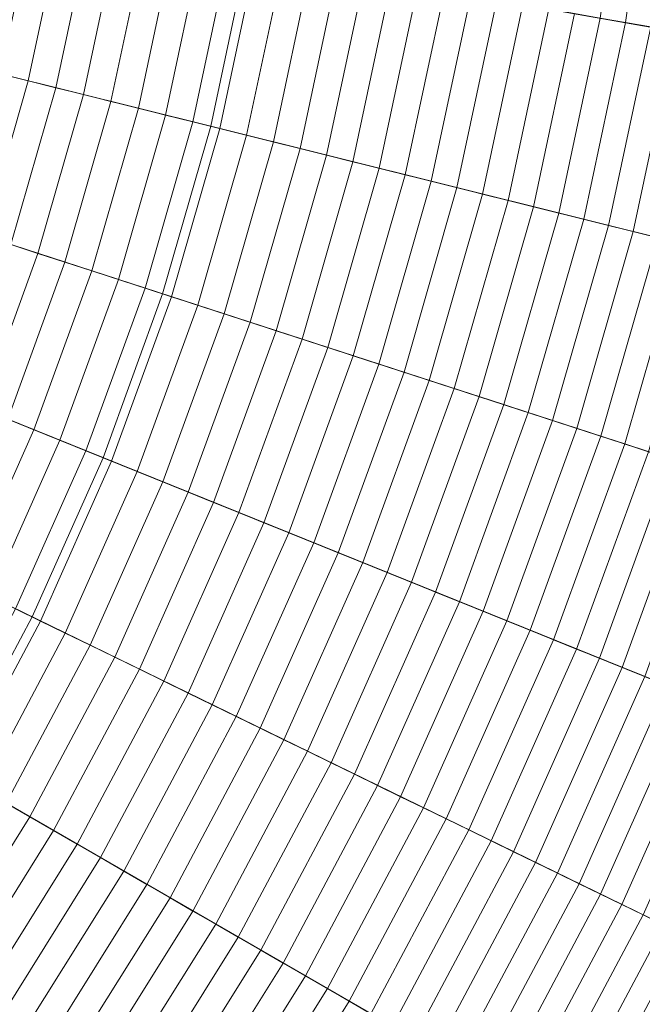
# Model space of a CAD drawing. Header units: centimetres. Extents: x -21.9 to 23.1, y -23 to 22.
# Tile 81 of 191: x 11.4 to 14.4, y -7.7 to -2.9. Entities that reach past the tile are written whole.
import ezdxf

# ---------------------------------------------------------------- set-up
doc = ezdxf.new("R2010")
doc.units = ezdxf.units.CM
doc.header["$LTSCALE"] = 2.54
doc.layers.add('Lucido design-1', color=7, linetype='Continuous')

# ---------------------------------------------------------------- blocks, each defined once
blk = doc.blocks.new('Gruppo-2-1')
at = {"color": 5, "linetype": 'Continuous', "lineweight": 9}
for points in [[(10.4308, -2.2465, -940.4271), (10.528, -1.5553, -940.4271), (22.5647, -2.8204, -940.4271), (22.3499, -4.3481, -940.4271)], [(10.4308, -2.2465, -940.4271), (10.528, -1.5553, -940.4271), (22.5647, -2.8204, -940.4271), (22.3499, -4.3481, -940.4271)], [(22.7311, -4.4153, -1001.3271), (22.9496, -2.8608, -1001.3271), (12.6165, -1.7748, -1001.3271), (12.4989, -2.6111, -1001.3271)], [(12.4989, -2.6111, -1010.9271), (12.6165, -1.7748, -1010.9271), (22.1552, -2.7774, -1010.9271), (21.9445, -4.2766, -1010.9271)], [(22.3499, -4.3481, -1001.3271), (22.5647, -2.8204, -1001.3271), (12.6165, -1.7748, -1001.3271), (12.4989, -2.6111, -1001.3271)], [(14.3325, -2.9345, -934.0776), (14.4681, -1.9694, -934.0776), (14.3439, -1.9564, -934.1512), (14.2095, -2.9128, -934.1512)], [(14.4547, -2.956, -934.0026), (14.5916, -1.9824, -934.0026), (14.4681, -1.9694, -934.0776), (14.3325, -2.9345, -934.0776)], [(10.2857, -2.9292, -940.4271), (10.4308, -2.2465, -940.4271), (22.3499, -4.3481, -940.4271), (22.0292, -5.8572, -940.4271)], [(12.3233, -3.4373, -1003.3271), (12.4989, -2.6111, -1003.3271), (10.4308, -2.2465, -1003.3271), (10.2857, -2.9292, -1003.3271)], [(10.2857, -2.9292, -940.4271), (10.4308, -2.2465, -940.4271), (22.3499, -4.3481, -940.4271), (22.0292, -5.8572, -940.4271)], [(11.3056, -3.1835, -935.3642), (11.4659, -2.429, -935.3642), (11.329, -2.4049, -935.4055), (11.1707, -3.1499, -935.4055)], [(11.44, -3.217, -935.3213), (11.6024, -2.4531, -935.3213), (11.4659, -2.429, -935.3642), (11.3056, -3.1835, -935.3642)], [(11.5739, -3.2504, -935.277), (11.7383, -2.477, -935.277), (11.6024, -2.4531, -935.3213), (11.44, -3.217, -935.3213)], [(11.7074, -3.2837, -935.2311), (11.8738, -2.5009, -935.2311), (11.7383, -2.477, -935.277), (11.5739, -3.2504, -935.277)], [(11.8404, -3.3168, -935.1837), (12.0088, -2.5247, -935.1837), (11.8738, -2.5009, -935.2311), (11.7074, -3.2837, -935.2311)], [(11.9729, -3.3499, -935.1347), (12.1432, -2.5484, -935.1347), (12.0088, -2.5247, -935.1837), (11.8404, -3.3168, -935.1837)], [(12.1048, -3.3828, -935.0843), (12.2771, -2.572, -935.0843), (12.1432, -2.5484, -935.1347), (11.9729, -3.3499, -935.1347)], [(12.2361, -3.4155, -935.0324), (12.4104, -2.5955, -935.0324), (12.2771, -2.572, -935.0843), (12.1048, -3.3828, -935.0843)], [(12.367, -3.4481, -934.9789), (12.5432, -2.6189, -934.9789), (12.4104, -2.5955, -935.0324), (12.2361, -3.4155, -935.0324)], [(22.4047, -5.9508, -1001.3271), (22.7311, -4.4153, -1001.3271), (12.4989, -2.6111, -1001.3271), (12.3233, -3.4373, -1001.3271)], [(12.3233, -3.4373, -1010.9271), (12.4989, -2.6111, -1010.9271), (21.9445, -4.2766, -1010.9271), (21.6297, -5.7576, -1010.9271)], [(12.3233, -3.4373, -1001.3271), (12.4989, -2.6111, -1001.3271), (12.4989, -2.6111, -1010.9271), (12.3233, -3.4373, -1010.9271)], [(12.3233, -3.4373, -1001.3271), (12.4989, -2.6111, -1001.3271), (12.4989, -2.6111, -1003.3271), (12.3233, -3.4373, -1003.3271)], [(22.0292, -5.8572, -1001.3271), (22.3499, -4.3481, -1001.3271), (12.4989, -2.6111, -1001.3271), (12.3233, -3.4373, -1001.3271)], [(12.4972, -3.4806, -934.924), (12.6754, -2.6423, -934.924), (12.5432, -2.6189, -934.9789), (12.367, -3.4481, -934.9789)], [(12.6268, -3.5129, -934.8676), (12.8069, -2.6655, -934.8676), (12.6754, -2.6423, -934.924), (12.4972, -3.4806, -934.924)], [(12.7558, -3.5451, -934.8097), (12.9379, -2.6885, -934.8097), (12.8069, -2.6655, -934.8676), (12.6268, -3.5129, -934.8676)], [(12.8842, -3.5771, -934.7503), (13.0682, -2.7115, -934.7503), (12.9379, -2.6885, -934.8097), (12.7558, -3.5451, -934.8097)], [(13.0119, -3.6089, -934.6895), (13.1978, -2.7344, -934.6895), (13.0682, -2.7115, -934.7503), (12.8842, -3.5771, -934.7503)], [(13.139, -3.6406, -934.6272), (13.3268, -2.7571, -934.6272), (13.1978, -2.7344, -934.6895), (13.0119, -3.6089, -934.6895)], [(13.2654, -3.6721, -934.5635), (13.4551, -2.7797, -934.5635), (13.3268, -2.7571, -934.6272), (13.139, -3.6406, -934.6272)], [(13.3911, -3.7035, -934.4984), (13.5827, -2.8022, -934.4984), (13.4551, -2.7797, -934.5635), (13.2654, -3.6721, -934.5635)], [(13.5161, -3.7346, -934.4318), (13.7095, -2.8246, -934.4318), (13.5827, -2.8022, -934.4984), (13.3911, -3.7035, -934.4984)], [(13.6404, -3.7656, -934.3637), (13.8357, -2.8468, -934.3637), (13.7095, -2.8246, -934.4318), (13.5161, -3.7346, -934.4318)], [(13.7639, -3.7964, -934.2943), (13.961, -2.8689, -934.2943), (13.8357, -2.8468, -934.3637), (13.6404, -3.7656, -934.3637)], [(13.8867, -3.827, -934.2235), (14.0856, -2.8909, -934.2235), (13.961, -2.8689, -934.2943), (13.7639, -3.7964, -934.2943)], [(14.0087, -3.8575, -934.1512), (14.2095, -2.9128, -934.1512), (14.0856, -2.8909, -934.2235), (13.8867, -3.827, -934.2235)], [(10.0933, -3.6002, -940.4271), (10.2857, -2.9292, -940.4271), (22.0292, -5.8572, -940.4271), (21.6039, -7.3402, -940.4271)], [(12.0905, -4.2491, -1003.3271), (12.3233, -3.4373, -1003.3271), (10.2857, -2.9292, -1003.3271), (10.0933, -3.6002, -1003.3271)], [(10.0933, -3.6002, -940.4271), (10.2857, -2.9292, -940.4271), (22.0292, -5.8572, -940.4271), (21.6039, -7.3402, -940.4271)], [(14.1299, -3.8877, -934.0776), (14.3325, -2.9345, -934.0776), (14.2095, -2.9128, -934.1512), (14.0087, -3.8575, -934.1512)], [(14.2503, -3.9177, -934.0026), (14.4547, -2.956, -934.0026), (14.3325, -2.9345, -934.0776), (14.1299, -3.8877, -934.0776)], [(14.3699, -3.9475, -933.9263), (14.5761, -2.9774, -933.9263), (14.4547, -2.956, -934.0026), (14.2503, -3.9177, -934.0026)], [(14.4887, -3.9771, -933.8485), (14.6967, -2.9987, -933.8485), (14.5761, -2.9774, -933.9263), (14.3699, -3.9475, -933.9263)], [(11.2247, -3.9678, -935.3213), (11.44, -3.217, -935.3213), (11.3056, -3.1835, -935.3642), (11.0929, -3.925, -935.3642)], [(11.356, -4.0104, -935.277), (11.5739, -3.2504, -935.277), (11.44, -3.217, -935.3213), (11.2247, -3.9678, -935.3213)], [(11.4868, -4.0529, -935.2311), (11.7074, -3.2837, -935.2311), (11.5739, -3.2504, -935.277), (11.356, -4.0104, -935.277)], [(11.6172, -4.0953, -935.1837), (11.8404, -3.3168, -935.1837), (11.7074, -3.2837, -935.2311), (11.4868, -4.0529, -935.2311)], [(11.747, -4.1375, -935.1347), (11.9729, -3.3499, -935.1347), (11.8404, -3.3168, -935.1837), (11.6172, -4.0953, -935.1837)], [(11.8763, -4.1795, -935.0843), (12.1048, -3.3828, -935.0843), (11.9729, -3.3499, -935.1347), (11.747, -4.1375, -935.1347)], [(12.0051, -4.2213, -935.0324), (12.2361, -3.4155, -935.0324), (12.1048, -3.3828, -935.0843), (11.8763, -4.1795, -935.0843)], [(12.1333, -4.263, -934.9789), (12.367, -3.4481, -934.9789), (12.2361, -3.4155, -935.0324), (12.0051, -4.2213, -935.0324)], [(21.972, -7.4598, -1001.3271), (22.4047, -5.9508, -1001.3271), (12.3233, -3.4373, -1001.3271), (12.0905, -4.2491, -1001.3271)], [(12.0905, -4.2491, -1010.9271), (12.3233, -3.4373, -1010.9271), (21.6297, -5.7576, -1010.9271), (21.2123, -7.213, -1010.9271)], [(12.0905, -4.2491, -1001.3271), (12.3233, -3.4373, -1001.3271), (12.3233, -3.4373, -1010.9271), (12.0905, -4.2491, -1010.9271)], [(12.0905, -4.2491, -1001.3271), (12.3233, -3.4373, -1001.3271), (12.3233, -3.4373, -1003.3271), (12.0905, -4.2491, -1003.3271)], [(21.6039, -7.3402, -1001.3271), (22.0292, -5.8572, -1001.3271), (12.3233, -3.4373, -1001.3271), (12.0905, -4.2491, -1001.3271)], [(12.2609, -4.3045, -934.924), (12.4972, -3.4806, -934.924), (12.367, -3.4481, -934.9789), (12.1333, -4.263, -934.9789)], [(12.388, -4.3457, -934.8676), (12.6268, -3.5129, -934.8676), (12.4972, -3.4806, -934.924), (12.2609, -4.3045, -934.924)], [(12.5144, -4.3868, -934.8097), (12.7558, -3.5451, -934.8097), (12.6268, -3.5129, -934.8676), (12.388, -4.3457, -934.8676)], [(12.6403, -4.4277, -934.7503), (12.8842, -3.5771, -934.7503), (12.7558, -3.5451, -934.8097), (12.5144, -4.3868, -934.8097)], [(12.7655, -4.4684, -934.6895), (13.0119, -3.6089, -934.6895), (12.8842, -3.5771, -934.7503), (12.6403, -4.4277, -934.7503)], [(9.8546, -4.2561, -940.4271), (10.0933, -3.6002, -940.4271), (21.6039, -7.3402, -940.4271), (21.0763, -8.7899, -940.4271)], [(11.8017, -5.0427, -1003.3271), (12.0905, -4.2491, -1003.3271), (10.0933, -3.6002, -1003.3271), (9.8546, -4.2561, -1003.3271)], [(9.8546, -4.2561, -940.4271), (10.0933, -3.6002, -940.4271), (21.6039, -7.3402, -940.4271), (21.0763, -8.7899, -940.4271)], [(12.89, -4.5089, -934.6272), (13.139, -3.6406, -934.6272), (13.0119, -3.6089, -934.6895), (12.7655, -4.4684, -934.6895)], [(13.0139, -4.5491, -934.5635), (13.2654, -3.6721, -934.5635), (13.139, -3.6406, -934.6272), (12.89, -4.5089, -934.6272)], [(13.1371, -4.5892, -934.4984), (13.3911, -3.7035, -934.4984), (13.2654, -3.6721, -934.5635), (13.0139, -4.5491, -934.5635)], [(13.2596, -4.629, -934.4318), (13.5161, -3.7346, -934.4318), (13.3911, -3.7035, -934.4984), (13.1371, -4.5892, -934.4984)], [(13.3815, -4.6685, -934.3637), (13.6404, -3.7656, -934.3637), (13.5161, -3.7346, -934.4318), (13.2596, -4.629, -934.4318)], [(13.5025, -4.7079, -934.2943), (13.7639, -3.7964, -934.2943), (13.6404, -3.7656, -934.3637), (13.3815, -4.6685, -934.3637)], [(13.6229, -4.747, -934.2235), (13.8867, -3.827, -934.2235), (13.7639, -3.7964, -934.2943), (13.5025, -4.7079, -934.2943)], [(13.7425, -4.7858, -934.1512), (14.0087, -3.8575, -934.1512), (13.8867, -3.827, -934.2235), (13.6229, -4.747, -934.2235)], [(13.8613, -4.8245, -934.0776), (14.1299, -3.8877, -934.0776), (14.0087, -3.8575, -934.1512), (13.7425, -4.7858, -934.1512)], [(13.9793, -4.8628, -934.0026), (14.2503, -3.9177, -934.0026), (14.1299, -3.8877, -934.0776), (13.8613, -4.8245, -934.0776)], [(14.0966, -4.9009, -933.9263), (14.3699, -3.9475, -933.9263), (14.2503, -3.9177, -934.0026), (13.9793, -4.8628, -934.0026)], [(14.213, -4.9387, -933.8485), (14.4887, -3.9771, -933.8485), (14.3699, -3.9475, -933.9263), (14.0966, -4.9009, -933.9263)], [(14.3286, -4.9763, -933.7694), (14.6067, -4.0066, -933.7694), (14.4887, -3.9771, -933.8485), (14.213, -4.9387, -933.8485)], [(11.2131, -4.8049, -935.2311), (11.4868, -4.0529, -935.2311), (11.356, -4.0104, -935.277), (11.0856, -4.7534, -935.277)], [(11.3402, -4.8563, -935.1837), (11.6172, -4.0953, -935.1837), (11.4868, -4.0529, -935.2311), (11.2131, -4.8049, -935.2311)], [(14.4434, -5.0136, -933.689), (14.7238, -4.0357, -933.689), (14.6067, -4.0066, -933.7694), (14.3286, -4.9763, -933.7694)], [(11.4668, -4.9074, -935.1347), (11.747, -4.1375, -935.1347), (11.6172, -4.0953, -935.1837), (11.3402, -4.8563, -935.1837)], [(11.5928, -4.9584, -935.0843), (11.8763, -4.1795, -935.0843), (11.747, -4.1375, -935.1347), (11.4668, -4.9074, -935.1347)], [(11.7184, -5.0091, -935.0324), (12.0051, -4.2213, -935.0324), (11.8763, -4.1795, -935.0843), (11.5928, -4.9584, -935.0843)], [(11.8434, -5.0596, -934.9789), (12.1333, -4.263, -934.9789), (12.0051, -4.2213, -935.0324), (11.7184, -5.0091, -935.0324)], [(9.5707, -4.8937, -940.4271), (9.8546, -4.2561, -940.4271), (21.0763, -8.7899, -940.4271), (20.4488, -10.1993, -940.4271)], [(11.4582, -5.8143, -1003.3271), (11.8017, -5.0427, -1003.3271), (9.8546, -4.2561, -1003.3271), (9.5707, -4.8937, -1003.3271)], [(9.5707, -4.8937, -940.4271), (9.8546, -4.2561, -940.4271), (21.0763, -8.7899, -940.4271), (20.4488, -10.1993, -940.4271)], [(21.4351, -8.9349, -1001.3271), (21.972, -7.4598, -1001.3271), (12.0905, -4.2491, -1001.3271), (11.8017, -5.0427, -1001.3271)], [(11.8017, -5.0427, -1010.9271), (12.0905, -4.2491, -1010.9271), (21.2123, -7.213, -1010.9271), (20.6945, -8.6357, -1010.9271)], [(11.8017, -5.0427, -1001.3271), (12.0905, -4.2491, -1001.3271), (12.0905, -4.2491, -1010.9271), (11.8017, -5.0427, -1010.9271)], [(11.8017, -5.0427, -1001.3271), (12.0905, -4.2491, -1001.3271), (12.0905, -4.2491, -1003.3271), (11.8017, -5.0427, -1003.3271)], [(21.0763, -8.7899, -1001.3271), (21.6039, -7.3402, -1001.3271), (12.0905, -4.2491, -1001.3271), (11.8017, -5.0427, -1001.3271)], [(11.9678, -5.1099, -934.924), (12.2609, -4.3045, -934.924), (12.1333, -4.263, -934.9789), (11.8434, -5.0596, -934.9789)], [(12.0917, -5.1599, -934.8676), (12.388, -4.3457, -934.8676), (12.2609, -4.3045, -934.924), (11.9678, -5.1099, -934.924)], [(12.2149, -5.2097, -934.8097), (12.5144, -4.3868, -934.8097), (12.388, -4.3457, -934.8676), (12.0917, -5.1599, -934.8676)], [(12.3376, -5.2593, -934.7503), (12.6403, -4.4277, -934.7503), (12.5144, -4.3868, -934.8097), (12.2149, -5.2097, -934.8097)], [(12.4597, -5.3086, -934.6895), (12.7655, -4.4684, -934.6895), (12.6403, -4.4277, -934.7503), (12.3376, -5.2593, -934.7503)], [(12.5811, -5.3576, -934.6272), (12.89, -4.5089, -934.6272), (12.7655, -4.4684, -934.6895), (12.4597, -5.3086, -934.6895)], [(12.7019, -5.4064, -934.5635), (13.0139, -4.5491, -934.5635), (12.89, -4.5089, -934.6272), (12.5811, -5.3576, -934.6272)], [(12.822, -5.455, -934.4984), (13.1371, -4.5892, -934.4984), (13.0139, -4.5491, -934.5635), (12.7019, -5.4064, -934.5635)], [(12.9414, -5.5032, -934.4318), (13.2596, -4.629, -934.4318), (13.1371, -4.5892, -934.4984), (12.822, -5.455, -934.4984)], [(13.0602, -5.5512, -934.3637), (13.3815, -4.6685, -934.3637), (13.2596, -4.629, -934.4318), (12.9414, -5.5032, -934.4318)], [(13.1782, -5.5989, -934.2943), (13.5025, -4.7079, -934.2943), (13.3815, -4.6685, -934.3637), (13.0602, -5.5512, -934.3637)], [(13.2956, -5.6463, -934.2235), (13.6229, -4.747, -934.2235), (13.5025, -4.7079, -934.2943), (13.1782, -5.5989, -934.2943)], [(13.4121, -5.6934, -934.1512), (13.7425, -4.7858, -934.1512), (13.6229, -4.747, -934.2235), (13.2956, -5.6463, -934.2235)], [(13.528, -5.7402, -934.0776), (13.8613, -4.8245, -934.0776), (13.7425, -4.7858, -934.1512), (13.4121, -5.6934, -934.1512)], [(11.1335, -5.6559, -935.1347), (11.4668, -4.9074, -935.1347), (11.3402, -4.8563, -935.1837), (11.0108, -5.5961, -935.1837)], [(13.6431, -5.7867, -934.0026), (13.9793, -4.8628, -934.0026), (13.8613, -4.8245, -934.0776), (13.528, -5.7402, -934.0776)], [(13.7574, -5.8329, -933.9263), (14.0966, -4.9009, -933.9263), (13.9793, -4.8628, -934.0026), (13.6431, -5.7867, -934.0026)], [(9.243, -5.51, -940.4271), (9.5707, -4.8937, -940.4271), (20.4488, -10.1993, -940.4271), (19.7245, -11.5615, -940.4271)], [(11.0617, -6.56, -1003.3271), (11.4582, -5.8143, -1003.3271), (9.5707, -4.8937, -1003.3271), (9.243, -5.51, -1003.3271)], [(9.243, -5.51, -940.4271), (9.5707, -4.8937, -940.4271), (20.4488, -10.1993, -940.4271), (19.7245, -11.5615, -940.4271)], [(11.2557, -5.7155, -935.0843), (11.5928, -4.9584, -935.0843), (11.4668, -4.9074, -935.1347), (11.1335, -5.6559, -935.1347)], [(13.8709, -5.8787, -933.8485), (14.213, -4.9387, -933.8485), (14.0966, -4.9009, -933.9263), (13.7574, -5.8329, -933.9263)], [(11.3774, -5.7749, -935.0324), (11.7184, -5.0091, -935.0324), (11.5928, -4.9584, -935.0843), (11.2557, -5.7155, -935.0843)], [(13.9836, -5.9243, -933.7694), (14.3286, -4.9763, -933.7694), (14.213, -4.9387, -933.8485), (13.8709, -5.8787, -933.8485)], [(14.0954, -5.9695, -933.689), (14.4434, -5.0136, -933.689), (14.3286, -4.9763, -933.7694), (13.9836, -5.9243, -933.7694)], [(11.4986, -5.834, -934.9789), (11.8434, -5.0596, -934.9789), (11.7184, -5.0091, -935.0324), (11.3774, -5.7749, -935.0324)], [(20.7966, -10.369, -1001.3271), (21.4351, -8.9349, -1001.3271), (11.8017, -5.0427, -1001.3271), (11.4582, -5.8143, -1001.3271)], [(11.4582, -5.8143, -1010.9271), (11.8017, -5.0427, -1010.9271), (20.6945, -8.6357, -1010.9271), (20.0787, -10.0188, -1010.9271)], [(11.4582, -5.8143, -1001.3271), (11.8017, -5.0427, -1001.3271), (11.8017, -5.0427, -1010.9271), (11.4582, -5.8143, -1010.9271)], [(11.4582, -5.8143, -1001.3271), (11.8017, -5.0427, -1001.3271), (11.8017, -5.0427, -1003.3271), (11.4582, -5.8143, -1003.3271)], [(20.4488, -10.1993, -1001.3271), (21.0763, -8.7899, -1001.3271), (11.8017, -5.0427, -1001.3271), (11.4582, -5.8143, -1001.3271)], [(14.2065, -6.0143, -933.6073), (14.5573, -5.0506, -933.6073), (14.4434, -5.0136, -933.689), (14.0954, -5.9695, -933.689)], [(14.3167, -6.0589, -933.5242), (14.6703, -5.0873, -933.5242), (14.5573, -5.0506, -933.6073), (14.2065, -6.0143, -933.6073)], [(11.6192, -5.8928, -934.924), (11.9678, -5.1099, -934.924), (11.8434, -5.0596, -934.9789), (11.4986, -5.834, -934.9789)], [(14.426, -6.103, -933.4398), (14.7825, -5.1238, -933.4398), (14.6703, -5.0873, -933.5242), (14.3167, -6.0589, -933.5242)], [(11.7393, -5.9514, -934.8676), (12.0917, -5.1599, -934.8676), (11.9678, -5.1099, -934.924), (11.6192, -5.8928, -934.924)], [(11.8588, -6.0097, -934.8097), (12.2149, -5.2097, -934.8097), (12.0917, -5.1599, -934.8676), (11.7393, -5.9514, -934.8676)], [(11.9777, -6.0677, -934.7503), (12.3376, -5.2593, -934.7503), (12.2149, -5.2097, -934.8097), (11.8588, -6.0097, -934.8097)], [(12.096, -6.1254, -934.6895), (12.4597, -5.3086, -934.6895), (12.3376, -5.2593, -934.7503), (11.9777, -6.0677, -934.7503)], [(12.2137, -6.1828, -934.6272), (12.5811, -5.3576, -934.6272), (12.4597, -5.3086, -934.6895), (12.096, -6.1254, -934.6895)], [(12.3308, -6.2399, -934.5635), (12.7019, -5.4064, -934.5635), (12.5811, -5.3576, -934.6272), (12.2137, -6.1828, -934.6272)], [(12.4472, -6.2967, -934.4984), (12.822, -5.455, -934.4984), (12.7019, -5.4064, -934.5635), (12.3308, -6.2399, -934.5635)], [(12.563, -6.3532, -934.4318), (12.9414, -5.5032, -934.4318), (12.822, -5.455, -934.4984), (12.4472, -6.2967, -934.4984)], [(8.8731, -6.1019, -940.4271), (9.243, -5.51, -940.4271), (19.7245, -11.5615, -940.4271), (18.907, -12.8698, -940.4271)], [(8.8731, -6.1019, -940.4271), (9.243, -5.51, -940.4271), (19.7245, -11.5615, -940.4271), (18.907, -12.8698, -940.4271)], [(12.6781, -6.4093, -934.3637), (13.0602, -5.5512, -934.3637), (12.9414, -5.5032, -934.4318), (12.563, -6.3532, -934.4318)], [(12.7926, -6.4651, -934.2943), (13.1782, -5.5989, -934.2943), (13.0602, -5.5512, -934.3637), (12.6781, -6.4093, -934.3637)], [(12.9063, -6.5206, -934.2235), (13.2956, -5.6463, -934.2235), (13.1782, -5.5989, -934.2943), (12.7926, -6.4651, -934.2943)], [(13.0193, -6.5757, -934.1512), (13.4121, -5.6934, -934.1512), (13.2956, -5.6463, -934.2235), (12.9063, -6.5206, -934.2235)], [(13.1316, -6.6305, -934.0776), (13.528, -5.7402, -934.0776), (13.4121, -5.6934, -934.1512), (13.0193, -6.5757, -934.1512)], [(13.2432, -6.6849, -934.0026), (13.6431, -5.7867, -934.0026), (13.528, -5.7402, -934.0776), (13.1316, -6.6305, -934.0776)], [(11.1006, -6.5825, -934.9789), (11.4986, -5.834, -934.9789), (11.3774, -5.7749, -935.0324), (10.9838, -6.5151, -935.0324)], [(20.0597, -11.755, -1001.3271), (20.7966, -10.369, -1001.3271), (11.4582, -5.8143, -1001.3271), (11.0617, -6.56, -1001.3271)], [(11.0617, -6.56, -1010.9271), (11.4582, -5.8143, -1010.9271), (20.0787, -10.0188, -1010.9271), (19.3679, -11.3556, -1010.9271)], [(11.0617, -6.56, -1001.3271), (11.4582, -5.8143, -1001.3271), (11.4582, -5.8143, -1010.9271), (11.0617, -6.56, -1010.9271)], [(11.0617, -6.56, -1001.3271), (11.4582, -5.8143, -1001.3271), (11.4582, -5.8143, -1003.3271), (11.0617, -6.56, -1003.3271)], [(19.7245, -11.5615, -1001.3271), (20.4488, -10.1993, -1001.3271), (11.4582, -5.8143, -1001.3271), (11.0617, -6.56, -1001.3271)], [(13.354, -6.7389, -933.9263), (13.7574, -5.8329, -933.9263), (13.6431, -5.7867, -934.0026), (13.2432, -6.6849, -934.0026)], [(11.2168, -6.6496, -934.924), (11.6192, -5.8928, -934.924), (11.4986, -5.834, -934.9789), (11.1006, -6.5825, -934.9789)], [(13.464, -6.7926, -933.8485), (13.8709, -5.8787, -933.8485), (13.7574, -5.8329, -933.9263), (13.354, -6.7389, -933.9263)], [(11.3325, -6.7164, -934.8676), (11.7393, -5.9514, -934.8676), (11.6192, -5.8928, -934.924), (11.2168, -6.6496, -934.924)], [(13.5732, -6.8459, -933.7694), (13.9836, -5.9243, -933.7694), (13.8709, -5.8787, -933.8485), (13.464, -6.7926, -933.8485)], [(11.4477, -6.7829, -934.8097), (11.8588, -6.0097, -934.8097), (11.7393, -5.9514, -934.8676), (11.3325, -6.7164, -934.8676)], [(13.6817, -6.8988, -933.689), (14.0954, -5.9695, -933.689), (13.9836, -5.9243, -933.7694), (13.5732, -6.8459, -933.7694)], [(11.5622, -6.849, -934.7503), (11.9777, -6.0677, -934.7503), (11.8588, -6.0097, -934.8097), (11.4477, -6.7829, -934.8097)], [(13.7893, -6.9513, -933.6073), (14.2065, -6.0143, -933.6073), (14.0954, -5.9695, -933.689), (13.6817, -6.8988, -933.689)], [(13.8962, -7.0034, -933.5242), (14.3167, -6.0589, -933.5242), (14.2065, -6.0143, -933.6073), (13.7893, -6.9513, -933.6073)], [(8.4629, -6.6666, -940.4271), (8.8731, -6.1019, -940.4271), (18.907, -12.8698, -940.4271), (18.0001, -14.118, -940.4271)], [(8.4629, -6.6666, -940.4271), (8.8731, -6.1019, -940.4271), (18.907, -12.8698, -940.4271), (18.0001, -14.118, -940.4271)], [(11.6763, -6.9148, -934.6895), (12.096, -6.1254, -934.6895), (11.9777, -6.0677, -934.7503), (11.5622, -6.849, -934.7503)], [(14.0022, -7.0551, -933.4398), (14.426, -6.103, -933.4398), (14.3167, -6.0589, -933.5242), (13.8962, -7.0034, -933.5242)], [(14.1073, -7.1064, -933.3541), (14.5345, -6.1469, -933.3541), (14.426, -6.103, -933.4398), (14.0022, -7.0551, -933.4398)], [(11.7897, -6.9803, -934.6272), (12.2137, -6.1828, -934.6272), (12.096, -6.1254, -934.6895), (11.6763, -6.9148, -934.6895)], [(14.2116, -7.1572, -933.2671), (14.6421, -6.1903, -933.2671), (14.5345, -6.1469, -933.3541), (14.1073, -7.1064, -933.3541)], [(11.9025, -7.0454, -934.5635), (12.3308, -6.2399, -934.5635), (12.2137, -6.1828, -934.6272), (11.7897, -6.9803, -934.6272)], [(14.315, -7.2077, -933.1788), (14.7488, -6.2334, -933.1788), (14.6421, -6.1903, -933.2671), (14.2116, -7.1572, -933.2671)], [(12.0147, -7.1102, -934.4984), (12.4472, -6.2967, -934.4984), (12.3308, -6.2399, -934.5635), (11.9025, -7.0454, -934.5635)], [(14.4175, -7.2577, -933.0893), (14.8545, -6.2762, -933.0893), (14.7488, -6.2334, -933.1788), (14.315, -7.2077, -933.1788)], [(12.1262, -7.1746, -934.4318), (12.563, -6.3532, -934.4318), (12.4472, -6.2967, -934.4984), (12.0147, -7.1102, -934.4984)], [(12.2372, -7.2387, -934.3637), (12.6781, -6.4093, -934.3637), (12.563, -6.3532, -934.4318), (12.1262, -7.1746, -934.4318)], [(12.3474, -7.3023, -934.2943), (12.7926, -6.4651, -934.2943), (12.6781, -6.4093, -934.3637), (12.2372, -7.2387, -934.3637)], [(12.457, -7.3656, -934.2235), (12.9063, -6.5206, -934.2235), (12.7926, -6.4651, -934.2943), (12.3474, -7.3023, -934.2943)], [(12.5659, -7.4285, -934.1512), (13.0193, -6.5757, -934.1512), (12.9063, -6.5206, -934.2235), (12.457, -7.3656, -934.2235)], [(19.2278, -13.0862, -1001.3271), (20.0597, -11.755, -1001.3271), (11.0617, -6.56, -1001.3271), (10.6141, -7.2762, -1001.3271)], [(10.6141, -7.2762, -1010.9271), (11.0617, -6.56, -1010.9271), (19.3679, -11.3556, -1010.9271), (18.5656, -12.6396, -1010.9271)], [(18.907, -12.8698, -1001.3271), (19.7245, -11.5615, -1001.3271), (11.0617, -6.56, -1001.3271), (10.6141, -7.2762, -1001.3271)], [(12.6741, -7.4909, -934.0776), (13.1316, -6.6305, -934.0776), (13.0193, -6.5757, -934.1512), (12.5659, -7.4285, -934.1512)], [(8.0142, -7.2013, -940.4271), (8.4629, -6.6666, -940.4271), (18.0001, -14.118, -940.4271), (17.0085, -15.2998, -940.4271)], [(8.0142, -7.2013, -940.4271), (8.4629, -6.6666, -940.4271), (18.0001, -14.118, -940.4271), (17.0085, -15.2998, -940.4271)], [(12.7816, -7.553, -934.0026), (13.2432, -6.6849, -934.0026), (13.1316, -6.6305, -934.0776), (12.6741, -7.4909, -934.0776)], [(10.9836, -7.5255, -934.8097), (11.4477, -6.7829, -934.8097), (11.3325, -6.7164, -934.8676), (10.8734, -7.4511, -934.8676)], [(12.8883, -7.6146, -933.9263), (13.354, -6.7389, -933.9263), (13.2432, -6.6849, -934.0026), (12.7816, -7.553, -934.0026)], [(12.9944, -7.6758, -933.8485), (13.464, -6.7926, -933.8485), (13.354, -6.7389, -933.9263), (12.8883, -7.6146, -933.9263)], [(11.0933, -7.5995, -934.7503), (11.5622, -6.849, -934.7503), (11.4477, -6.7829, -934.8097), (10.9836, -7.5255, -934.8097)], [(13.0996, -7.7366, -933.7694), (13.5732, -6.8459, -933.7694), (13.464, -6.7926, -933.8485), (12.9944, -7.6758, -933.8485)], [(11.2025, -7.6731, -934.6895), (11.6763, -6.9148, -934.6895), (11.5622, -6.849, -934.7503), (11.0933, -7.5995, -934.7503)], [(13.2041, -7.7969, -933.689), (13.6817, -6.8988, -933.689), (13.5732, -6.8459, -933.7694), (13.0996, -7.7366, -933.7694)], [(11.311, -7.7463, -934.6272), (11.7897, -6.9803, -934.6272), (11.6763, -6.9148, -934.6895), (11.2025, -7.6731, -934.6895)], [(13.3079, -7.8568, -933.6073), (13.7893, -6.9513, -933.6073), (13.6817, -6.8988, -933.689), (13.2041, -7.7969, -933.689)], [(13.4108, -7.9163, -933.5242), (13.8962, -7.0034, -933.5242), (13.7893, -6.9513, -933.6073), (13.3079, -7.8568, -933.6073)], [(11.419, -7.8191, -934.5635), (11.9025, -7.0454, -934.5635), (11.7897, -6.9803, -934.6272), (11.311, -7.7463, -934.6272)], [(13.5129, -7.9752, -933.4398), (14.0022, -7.0551, -933.4398), (13.8962, -7.0034, -933.5242), (13.4108, -7.9163, -933.5242)], [(11.5264, -7.8916, -934.4984), (12.0147, -7.1102, -934.4984), (11.9025, -7.0454, -934.5635), (11.419, -7.8191, -934.5635)], [(13.6142, -8.0337, -933.3541), (14.1073, -7.1064, -933.3541), (14.0022, -7.0551, -933.4398), (13.5129, -7.9752, -933.4398)], [(13.7147, -8.0917, -933.2671), (14.2116, -7.1572, -933.2671), (14.1073, -7.1064, -933.3541), (13.6142, -8.0337, -933.3541)], [(11.6332, -7.9636, -934.4318), (12.1262, -7.1746, -934.4318), (12.0147, -7.1102, -934.4984), (11.5264, -7.8916, -934.4984)], [(7.5293, -7.7034, -940.4271), (8.0142, -7.2013, -940.4271), (17.0085, -15.2998, -940.4271), (15.9368, -16.4095, -940.4271)], [(7.5293, -7.7034, -940.4271), (8.0142, -7.2013, -940.4271), (17.0085, -15.2998, -940.4271), (15.9368, -16.4095, -940.4271)], [(11.7394, -8.0352, -934.3637), (12.2372, -7.2387, -934.3637), (12.1262, -7.1746, -934.4318), (11.6332, -7.9636, -934.4318)], [(13.8144, -8.1493, -933.1788), (14.315, -7.2077, -933.1788), (14.2116, -7.1572, -933.2671), (13.7147, -8.0917, -933.2671)], [(11.8449, -8.1064, -934.2943), (12.3474, -7.3023, -934.2943), (12.2372, -7.2387, -934.3637), (11.7394, -8.0352, -934.3637)], [(13.9132, -8.2063, -933.0893), (14.4175, -7.2577, -933.0893), (14.315, -7.2077, -933.1788), (13.8144, -8.1493, -933.1788)], [(18.3051, -14.3562, -1001.3271), (19.2278, -13.0862, -1001.3271), (10.6141, -7.2762, -1001.3271), (10.1177, -7.9595, -1001.3271)], [(10.1177, -7.9595, -1010.9271), (10.6141, -7.2762, -1010.9271), (18.5656, -12.6396, -1010.9271), (17.6757, -13.8645, -1010.9271)], [(18.0001, -14.118, -1001.3271), (18.907, -12.8698, -1001.3271), (10.6141, -7.2762, -1001.3271), (10.1177, -7.9595, -1001.3271)], [(14.0111, -8.2628, -932.9985), (14.5192, -7.3072, -932.9985), (14.4175, -7.2577, -933.0893), (13.9132, -8.2063, -933.0893)], [(11.9499, -8.1772, -934.2235), (12.457, -7.3656, -934.2235), (12.3474, -7.3023, -934.2943), (11.8449, -8.1064, -934.2943)], [(14.1081, -8.3189, -932.9065), (14.6199, -7.3564, -932.9065), (14.5192, -7.3072, -932.9985), (14.0111, -8.2628, -932.9985)], [(12.0541, -8.2475, -934.1512), (12.5659, -7.4285, -934.1512), (12.457, -7.3656, -934.2235), (11.9499, -8.1772, -934.2235)], [(14.2043, -8.3744, -932.8132), (14.7197, -7.405, -932.8132), (14.6199, -7.3564, -932.9065), (14.1081, -8.3189, -932.9065)], [(12.1577, -8.3174, -934.0776), (12.6741, -7.4909, -934.0776), (12.5659, -7.4285, -934.1512), (12.0541, -8.2475, -934.1512)], [(14.2996, -8.4294, -932.7187), (14.8186, -7.4533, -932.7187), (14.7197, -7.405, -932.8132), (14.2043, -8.3744, -932.8132)], [(14.3939, -8.4839, -932.623), (14.9165, -7.501, -932.623), (14.8186, -7.4533, -932.7187), (14.2996, -8.4294, -932.7187)], [(12.2606, -8.3868, -934.0026), (12.7816, -7.553, -934.0026), (12.6741, -7.4909, -934.0776), (12.1577, -8.3174, -934.0776)], [(14.4873, -8.5378, -932.5261), (15.0134, -7.5483, -932.5261), (14.9165, -7.501, -932.623), (14.3939, -8.4839, -932.623)], [(12.3628, -8.4557, -933.9263), (12.8883, -7.6146, -933.9263), (12.7816, -7.553, -934.0026), (12.2606, -8.3868, -934.0026)], [(12.4643, -8.5242, -933.8485), (12.9944, -7.6758, -933.8485), (12.8883, -7.6146, -933.9263), (12.3628, -8.4557, -933.9263)], [(12.565, -8.5921, -933.7694), (13.0996, -7.7366, -933.7694), (12.9944, -7.6758, -933.8485), (12.4643, -8.5242, -933.8485)]]:
    blk.add_3dface(points, dxfattribs=at)

msp = doc.modelspace()

# ---------------------------------------------------------------- block references
at = {"layer": 'Lucido design-1', "color": 5, "true_color": 0x0000ff}
msp.add_blockref('Gruppo-2-1', (0, 0), dxfattribs=at)

doc.saveas('drawing.dxf')
